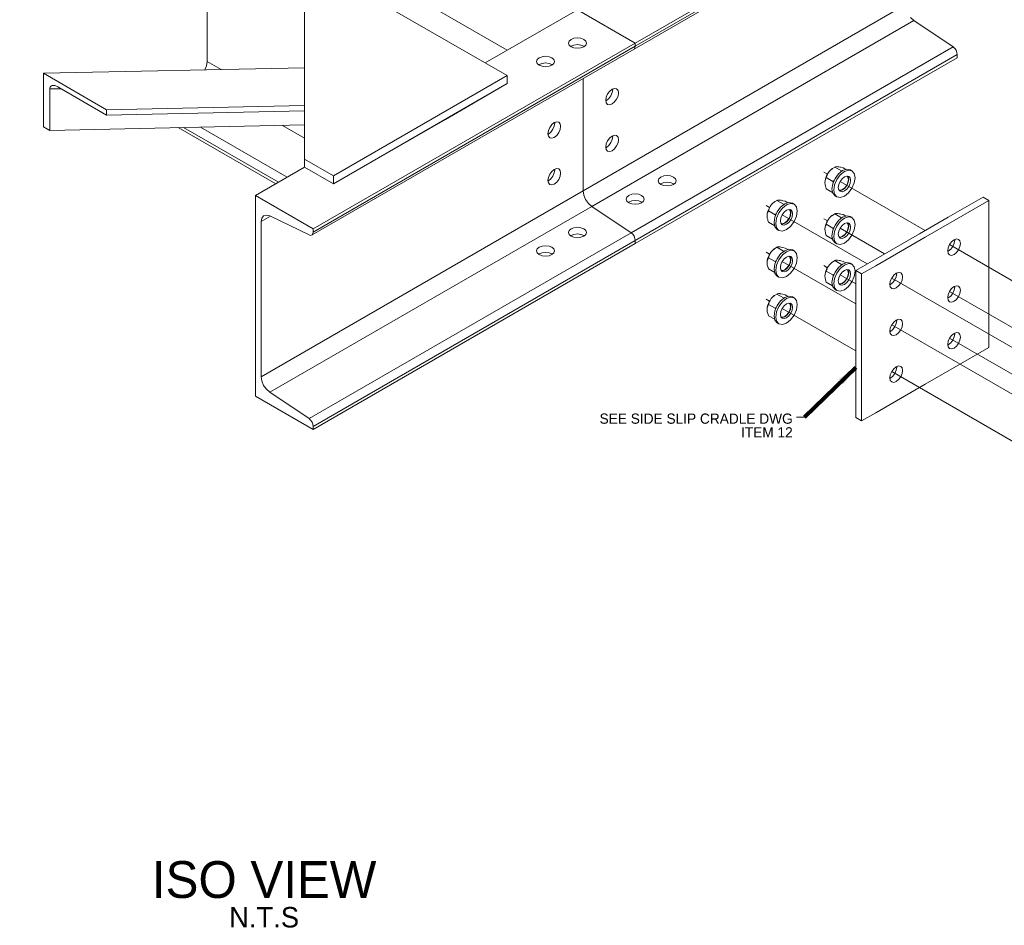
# Model space of a CAD drawing. Header units: millimetres. Extents: x -1413 to 6997, y -739331 to -733391.
# Tile 5 of 47: x 2175 to 3378, y -736002 to -734896. Entities that reach past the tile are written whole.
import ezdxf

# ---------------------------------------------------------------- set-up
doc = ezdxf.new("R2010")
doc.units = ezdxf.units.MM
doc.header["$MEASUREMENT"] = 0
for name, pattern in [('DGN Style 4', [476.125756, 237.914182, -118.957091, 0.297393, -118.957091]), ('DGN Style 5', [208.174909, 89.217818, -118.957091]), ('DGN Style 6', [565.640967, 0.297393, -118.957091, 208.174909, -118.957091, 0.297393, -118.957091])]:
    doc.linetypes.add(name, pattern=pattern)
doc.layers.add('ENG STEEL', color=5, linetype='Continuous', lineweight=0)
doc.layers.add('Side Slip Cradle Stbd', color=7, linetype='Continuous', lineweight=0)
doc.styles.add('Style-ENGINEERING', font='ENGINEERING.shx')
doc.styles.add('Style-ENGINEERING_0', font='ENGINEERING.shx')
doc.dimstyles.new('MetricMM', dxfattribs={"dimtxt": 3, "dimasz": 3, "dimexe": 1.5, "dimexo": 1.5, "dimgap": 1.5, "dimtad": 1, "dimdec": 0, "dimzin": 7, "dimtxsty": 'Style-ENGINEERING_0', "dimcen": 0.09, "dimclrd": 1, "dimclre": 1, "dimclrt": 7, "dimadec": 0, "dimazin": 3, "dimtfac": 1, "dimtdec": 0, "dimtofl": 0, "dimtmove": 0, "dimatfit": 3, "dimfxl": 1, "dimtzin": 7, "dimlwd": -1, "dimlwe": 0, "dimarcsym": 0})

# ---------------------------------------------------------------- blocks, each defined once
blk = doc.blocks.new('*U59')
at = {"color": 1, "linetype": 'DGN Style 4', "lineweight": 0}
for p, q in [((365.63, 1278.74), (369.93, 1276.26)), ((385.32, 1267.37), (489.23, 1207.38)), ((294.92, 1237.92), (299.21, 1235.44)), ((314.61, 1226.55), (418.52, 1166.55)), ((365.63, 1221.59), (369.93, 1219.11)), ((385.32, 1210.22), (439.74, 1178.8)), ((294.92, 1180.76), (299.22, 1178.28)), ((519.09, 1190.14), (720.1, 1074.09)), ((314.61, 1169.39), (404.38, 1117.56)), ((365.63, 1164.43), (369.93, 1161.95)), ((385.32, 1153.06), (404.38, 1142.06)), ((448.38, 1149.32), (666.8, 1023.21)), ((519.09, 1132.99), (680.67, 1039.7)), ((294.92, 1123.61), (299.22, 1121.12)), ((314.61, 1112.24), (404.38, 1060.41)), ((448.38, 1092.16), (648.24, 976.77)), ((519.09, 1075.83), (648.24, 1001.27)), ((448.38, 1035.01), (648.24, 919.62))]:
    blk.add_line(p, q, dxfattribs=at)
at = {"color": 7, "linetype": 'Continuous', "lineweight": 0}
blk.add_line((341.89, 979.47), (331.89, 979.47), dxfattribs=at)
at = {"color": 1, "linetype": 'DGN Style 6', "lineweight": 0}
blk.add_spline([(-101.84, 1997.37), (-300.02, 2340.61), (-550.42, 2295.62), (-905.48, 2406.73), (-1276.44, 2470.14), (-1608.31, 2096.79), (-1372.14, 1811.15), (-1123.01, 1398.13)], degree=3, dxfattribs=at)
at = {"layer": 'ENG STEEL', "color": 252, "linetype": 'Continuous', "lineweight": 0}
for p, q in [((369.29, 1275.21), (369.28, 1275.2)), ((372, 1279.4), (370.46, 1277.13)), ((372.67, 1280.19), (372, 1279.4)), ((372, 1279.4), (372, 1279.4)), ((386.86, 1280.17), (378.72, 1284.87)), ((380.73, 1285.37), (382.27, 1285.33)), ((388.99, 1283.95), (386.15, 1284.66)), ((386.86, 1280.17), (386.49, 1279.09)), ((387.61, 1279.99), (386.86, 1280.17)), ((388.99, 1283.95), (392.33, 1282.02)), ((395.58, 1281.19), (390.57, 1279.45)), ((395.58, 1281.19), (399.82, 1280.36)), ((367.56, 1270.2), (368.46, 1272.1)), ((368.46, 1272.1), (376.59, 1267.4)), ((376.36, 1264.37), (375.37, 1258.01)), ((378.12, 1268.42), (376.59, 1267.4)), ((376.59, 1267.4), (377.04, 1265.93)), ((395.32, 1272.75), (395.31, 1272.81)), ((367.57, 1261.46), (367.77, 1260.57)), ((367.77, 1260.57), (368.46, 1258.41)), ((368.46, 1258.41), (376.14, 1253.97)), ((385.32, 1255.25), (387.73, 1254.78)), ((385.49, 1256.03), (385.61, 1256)), ((303.22, 1240.62), (301.29, 1238.58)), ((304.62, 1241.9), (304.62, 1241.9)), ((316.15, 1239.35), (308.01, 1244.04)), ((310.94, 1244.55), (311.56, 1244.5)), ((311.56, 1244.5), (313.49, 1244.24)), ((315.76, 1238.25), (316.15, 1239.35)), ((316.15, 1239.35), (316.89, 1239.16)), ((318.28, 1243.13), (321.62, 1241.2)), ((296.82, 1229.26), (296.37, 1227.65)), ((296.82, 1229.26), (296.85, 1229.38)), ((297.75, 1231.27), (296.85, 1229.38)), ((297.75, 1231.27), (298.74, 1234.19)), ((297.75, 1231.27), (305.88, 1226.57)), ((298.58, 1234.38), (298.57, 1234.38)), ((301.29, 1238.58), (301.29, 1238.57)), ((301.29, 1238.58), (301.29, 1238.58)), ((307.39, 1227.56), (305.88, 1226.57)), ((314.85, 1234.58), (319.86, 1238.62)), ((324.6, 1231.98), (323.84, 1232.86)), ((325.16, 1229.03), (324.6, 1231.98)), ((379.71, 1228.08), (378.72, 1227.71)), ((378.72, 1227.71), (386.86, 1223.02)), ((379.71, 1228.08), (379.71, 1228.08)), ((382.27, 1228.17), (384.2, 1227.91)), ((297.06, 1219.74), (297.75, 1217.58)), ((297.75, 1217.58), (305.43, 1213.15)), ((306.33, 1225.11), (305.88, 1226.57)), ((320.58, 1218.46), (320.7, 1218.62)), ((325.11, 1220.49), (322.7, 1217.24)), ((322.99, 1221.71), (323.04, 1221.83)), ((324.6, 1225.42), (324.61, 1225.48)), ((367.48, 1213.4), (369.28, 1218.05)), ((368.46, 1214.94), (376.59, 1210.24)), ((369.51, 1218.05), (369.45, 1217.86)), ((369.51, 1218.05), (370.8, 1220.55)), ((372, 1222.25), (373.93, 1224.29)), ((372, 1222.25), (372.01, 1222.25)), ((375.33, 1225.57), (375.33, 1225.57)), ((386.47, 1221.92), (386.86, 1223.02)), ((387.6, 1222.83), (386.86, 1223.02)), ((388.99, 1226.8), (392.33, 1224.87)), ((367.57, 1212.92), (367.09, 1211.37)), ((367.56, 1204.18), (368.46, 1201.25)), ((367.57, 1212.92), (367.77, 1213.58)), ((378.1, 1211.23), (376.59, 1210.24)), ((377.05, 1208.8), (376.59, 1210.24)), ((385.32, 1210.22), (387.73, 1213.47)), ((393.7, 1205.38), (393.75, 1205.5)), ((395.31, 1209.09), (395.32, 1209.15)), ((368.46, 1201.25), (376.14, 1196.82)), ((376.36, 1195.65), (375.37, 1200.86)), ((383.97, 1199.65), (385.74, 1199.31)), ((388.45, 1200.25), (385.74, 1199.31)), ((395.58, 1196.12), (390.57, 1192.08)), ((301.29, 1181.42), (299.75, 1179.15)), ((301.29, 1181.42), (301.29, 1181.42)), ((305.18, 1185.04), (308.01, 1186.89)), ((305.18, 1185.04), (305.18, 1185.04)), ((308.01, 1186.89), (316.15, 1182.19)), ((311.56, 1187.35), (310.02, 1187.39)), ((315.26, 1186.72), (315.44, 1186.68)), ((315.44, 1186.68), (318.28, 1185.97)), ((316.15, 1182.19), (315.78, 1181.11)), ((316.89, 1182.01), (316.15, 1182.19)), ((318.28, 1185.97), (321.62, 1184.04)), ((296.41, 1170.69), (296.85, 1172.1)), ((297.06, 1172.75), (297.75, 1174.12)), ((297.75, 1174.12), (305.88, 1169.42)), ((298.58, 1177.23), (298.57, 1177.22)), ((307.41, 1170.44), (305.88, 1169.42)), ((305.88, 1169.42), (306.34, 1167.98)), ((325.11, 1175.45), (322.7, 1175.92)), ((324.61, 1174.77), (324.6, 1174.83)), ((325.16, 1171.87), (324.6, 1168.27)), ((372, 1165.09), (373.93, 1167.14)), ((375.33, 1168.41), (375.33, 1168.42)), ((379.71, 1170.92), (378.72, 1170.56)), ((378.72, 1170.56), (386.86, 1165.86)), ((379.71, 1170.92), (379.71, 1170.92)), ((382.27, 1171.02), (384.2, 1170.75)), ((388.99, 1169.64), (392.33, 1167.71)), ((296.82, 1163.52), (296.85, 1163.36)), ((296.85, 1163.36), (297.75, 1160.43)), ((297.75, 1160.43), (305.43, 1155.99)), ((317.74, 1159.42), (320.44, 1161.61)), ((367.57, 1155.77), (367.09, 1154.21)), ((367.48, 1156.25), (369.28, 1160.89)), ((367.57, 1155.77), (367.77, 1156.42)), ((368.46, 1157.79), (376.59, 1153.09)), ((369.51, 1160.89), (369.45, 1160.7)), ((369.51, 1160.89), (370.8, 1163.4)), ((372, 1165.09), (372.01, 1165.09)), ((385.32, 1153.06), (387.73, 1156.31)), ((386.47, 1164.76), (386.86, 1165.86)), ((387.6, 1165.68), (386.86, 1165.86)), ((314.85, 1149.52), (319.86, 1151.26)), ((367.56, 1147.03), (368.46, 1144.1)), ((368.46, 1144.1), (376.14, 1139.66)), ((376.36, 1138.5), (375.37, 1143.7)), ((378.1, 1154.07), (376.59, 1153.09)), ((377.05, 1151.65), (376.59, 1153.09)), ((388.45, 1143.09), (385.74, 1142.15)), ((393.7, 1148.23), (393.75, 1148.35)), ((395.31, 1151.94), (395.32, 1152)), ((383.97, 1142.5), (385.74, 1142.15)), ((395.58, 1138.97), (390.57, 1134.93)), ((298.58, 1120.07), (298.57, 1120.07)), ((301.29, 1124.27), (299.75, 1121.99)), ((301.29, 1124.27), (301.29, 1124.26)), ((305.18, 1127.89), (308.01, 1129.73)), ((305.18, 1127.89), (305.18, 1127.89)), ((308.01, 1129.73), (316.15, 1125.04)), ((311.56, 1130.19), (310.02, 1130.24)), ((315.26, 1129.57), (315.44, 1129.52)), ((315.44, 1129.52), (318.28, 1128.82)), ((316.15, 1125.04), (315.78, 1123.96)), ((316.89, 1124.86), (316.15, 1125.04)), ((318.28, 1128.82), (321.62, 1126.89)), ((325.11, 1118.3), (322.7, 1118.77)), ((296.41, 1113.53), (296.85, 1114.94)), ((297.06, 1115.6), (297.75, 1116.96)), ((297.75, 1116.96), (305.88, 1112.27)), ((307.41, 1113.29), (305.88, 1112.27)), ((305.88, 1112.27), (306.34, 1110.82)), ((324.61, 1117.62), (324.6, 1117.67)), ((325.16, 1114.72), (324.6, 1111.11)), ((296.82, 1106.36), (296.85, 1106.2)), ((296.85, 1106.2), (297.75, 1103.27)), ((297.75, 1103.27), (305.43, 1098.84)), ((317.74, 1102.27), (320.44, 1104.45)), ((314.85, 1092.36), (319.86, 1094.1))]:
    blk.add_line(p, q, dxfattribs=at)
at = {"layer": 'ENG STEEL', "color": 252, "linetype": 'Continuous', "lineweight": 0, "flags": 128}
for points in [[(367.57, 1261.46), (367.09, 1263.56), (366.87, 1265.93), (366.87, 1266.17), (367.02, 1268.15), (367.48, 1270.55), (369.28, 1275.2), (370.46, 1277.13)], [(370.46, 1277.13), (369.79, 1275.82), (369.48, 1274.96), (368.46, 1272.1)], [(376.22, 1283.24), (375.33, 1282.73), (373.42, 1280.97), (372.67, 1280.19)], [(375.89, 1283.02), (375.7, 1282.9), (373.42, 1280.97)], [(376.36, 1264.37), (379.2, 1270.91), (383.44, 1276.63), (388.45, 1280.67), (393.46, 1282.41), (397.7, 1281.59), (399.82, 1280.36), (402.66, 1277.1), (403.65, 1271.89), (402.66, 1265.54), (399.82, 1259), (395.58, 1253.28), (390.57, 1249.24), (385.56, 1247.5), (381.32, 1248.32), (379.2, 1249.54), (376.36, 1252.81), (375.37, 1258.01)], [(380.73, 1285.37), (380.05, 1285.3), (379.74, 1285.2), (378.72, 1284.87), (375.89, 1283.02), (375.89, 1283.02)], [(381.32, 1248.32), (378.48, 1251.58), (377.49, 1256.79), (378.48, 1263.14), (381.32, 1269.68), (385.56, 1275.41), (390.57, 1279.45)], [(386.15, 1284.66), (385.97, 1284.7), (383.69, 1285.15), (382.94, 1285.25), (382.27, 1285.33)], [(367.02, 1268.15), (367.53, 1270.08), (367.56, 1270.2)], [(395.82, 1273.43), (395.82, 1273.43), (393.41, 1273.9), (390.57, 1272.91), (387.73, 1270.62), (385.32, 1267.37), (383.71, 1263.66), (383.15, 1260.05), (383.71, 1257.1), (385.32, 1255.25), (385.32, 1255.25)], [(383.97, 1256.8), (385.74, 1256.46), (388.45, 1257.4), (391.15, 1259.58), (393.45, 1262.68), (394.98, 1266.21), (395.52, 1269.65), (394.98, 1272.46), (393.8, 1273.83)], [(384.47, 1256.23), (385.61, 1256), (388.45, 1256.99), (391.29, 1259.29), (393.7, 1262.53), (395.31, 1266.25), (395.87, 1269.85), (395.31, 1272.81), (394.55, 1273.68)], [(395.82, 1273.43), (397.43, 1271.58), (397.99, 1268.63), (397.43, 1265.02), (395.82, 1261.31), (393.41, 1258.06), (390.57, 1255.77), (387.73, 1254.78)], [(303.22, 1240.62), (304.62, 1241.9), (306.01, 1242.71)], [(303.22, 1240.62), (304.41, 1241.63), (305.25, 1242.19)], [(308.49, 1208.72), (305.65, 1211.98), (304.66, 1217.19), (305.65, 1223.54), (308.49, 1230.08), (312.73, 1235.81), (317.74, 1239.85), (322.74, 1241.59), (326.99, 1240.76), (329.11, 1239.54), (331.95, 1236.27), (332.94, 1231.07), (331.95, 1224.71), (329.11, 1218.18), (324.87, 1212.45), (319.86, 1208.41), (314.85, 1206.67), (310.61, 1207.49), (308.49, 1208.72)], [(309, 1244.41), (309, 1244.41), (308.01, 1244.04), (305.25, 1242.19), (305.25, 1242.19)], [(309, 1244.41), (309, 1244.41), (309.07, 1244.43), (310.36, 1244.56), (310.94, 1244.55)], [(318.28, 1243.13), (315.51, 1243.8), (314.68, 1244), (313.49, 1244.24)], [(319.86, 1238.62), (324.87, 1240.36), (329.11, 1239.54)], [(297.06, 1219.74), (296.85, 1220.64), (296.41, 1222.56), (296.16, 1225.11), (296.16, 1225.35), (296.37, 1227.65), (296.77, 1229.73), (298.57, 1234.38), (300.09, 1236.88), (300.67, 1237.76), (301.29, 1238.58)], [(300.09, 1236.88), (298.8, 1234.38), (298.74, 1234.19)], [(310.61, 1207.49), (307.77, 1210.76), (306.78, 1215.96), (307.77, 1222.32), (310.61, 1228.86), (314.85, 1234.58)], [(325.11, 1232.61), (325.11, 1232.61), (322.7, 1233.08), (319.86, 1232.09), (317.02, 1229.8), (314.61, 1226.55), (313, 1222.84), (312.43, 1219.23), (313, 1216.28), (314.61, 1214.42), (314.61, 1214.42)], [(313.26, 1215.98), (315.03, 1215.64), (317.74, 1216.58), (320.44, 1218.76), (322.74, 1221.85), (324.27, 1225.39), (324.81, 1228.82), (324.27, 1231.64), (323.08, 1233)], [(313.76, 1215.4), (314.9, 1215.18), (317.74, 1216.17), (320.58, 1218.46), (322.99, 1221.71), (324.6, 1225.42), (325.16, 1229.03)], [(325.11, 1232.61), (326.72, 1230.76), (327.28, 1227.8), (326.72, 1224.2), (325.11, 1220.49)], [(378.72, 1227.71), (375.96, 1225.86), (375.96, 1225.86)], [(379.71, 1228.08), (379.71, 1228.08), (379.78, 1228.1), (381.07, 1228.23), (381.65, 1228.22), (382.27, 1228.17)], [(388.99, 1226.8), (386.22, 1227.47), (385.39, 1227.67), (384.2, 1227.91)], [(322.7, 1217.24), (319.86, 1214.94), (317.02, 1213.96), (314.61, 1214.42)], [(369.45, 1217.86), (368.46, 1214.94), (367.77, 1213.58)], [(369.28, 1218.05), (370.8, 1220.55), (371.38, 1221.43), (372, 1222.25)], [(373.93, 1224.29), (375.33, 1225.57), (376.72, 1226.38)], [(375.96, 1225.86), (375.12, 1225.3), (373.93, 1224.29)], [(375.37, 1200.86), (376.36, 1207.21), (379.2, 1213.75), (383.44, 1219.48), (388.45, 1223.52), (393.46, 1225.26), (397.7, 1224.43), (399.82, 1223.21), (402.66, 1219.94), (403.65, 1214.74), (402.66, 1208.38), (399.82, 1201.85), (395.58, 1196.12)], [(381.32, 1191.16), (378.48, 1194.43), (377.49, 1199.63), (378.48, 1205.99), (381.32, 1212.53), (385.56, 1218.25), (390.57, 1222.29), (395.58, 1224.03), (399.82, 1223.21)], [(384.47, 1199.07), (385.61, 1198.85), (388.45, 1199.84), (391.29, 1202.13), (393.7, 1205.38), (395.31, 1209.09), (395.87, 1212.7), (395.31, 1215.65), (394.55, 1216.53)], [(395.82, 1216.28), (397.43, 1214.43), (397.99, 1211.47), (397.43, 1207.87), (395.82, 1204.16), (393.41, 1200.91), (390.57, 1198.61), (387.73, 1197.63), (385.32, 1198.09)], [(395.82, 1216.28), (395.82, 1216.28), (393.41, 1216.75), (390.57, 1215.76), (387.73, 1213.47)], [(388.45, 1200.25), (391.15, 1202.43), (393.45, 1205.52), (394.98, 1209.06), (395.52, 1212.49), (394.98, 1215.31), (393.8, 1216.67)], [(367.56, 1204.18), (367.53, 1204.34), (367.02, 1206.86), (366.87, 1209.02), (366.87, 1209.25), (367.09, 1211.37), (367.48, 1213.4)], [(385.32, 1210.22), (383.71, 1206.51), (383.15, 1202.9), (383.71, 1199.95), (385.32, 1198.09), (385.32, 1198.09)], [(390.57, 1192.08), (385.56, 1190.34), (381.32, 1191.16), (379.2, 1192.39), (376.36, 1195.65)], [(299.75, 1179.15), (299.08, 1177.84), (298.77, 1176.98), (297.75, 1174.12)], [(298.56, 1177.17), (298.57, 1177.22), (299.75, 1179.15)], [(301.29, 1181.42), (301.96, 1182.21), (302.71, 1182.99), (304.62, 1184.75), (305.51, 1185.26)], [(302.71, 1182.99), (304.99, 1184.92), (305.18, 1185.04)], [(314.85, 1149.52), (310.61, 1150.34), (308.49, 1151.56), (305.65, 1154.83), (304.66, 1160.03), (305.65, 1166.39), (308.49, 1172.93), (312.73, 1178.65), (317.74, 1182.69), (322.74, 1184.43), (326.99, 1183.61), (329.11, 1182.38), (331.95, 1179.12), (332.94, 1173.91), (331.95, 1167.56), (329.11, 1161.02), (324.87, 1155.3), (319.86, 1151.26)], [(310.61, 1150.34), (307.77, 1153.6), (306.78, 1158.81), (307.77, 1165.16), (310.61, 1171.7), (314.85, 1177.43), (319.86, 1181.47), (324.87, 1183.21), (329.11, 1182.38)], [(310.02, 1187.39), (309.34, 1187.33), (309.03, 1187.22), (308.01, 1186.89)], [(311.56, 1187.35), (312.23, 1187.28), (312.98, 1187.17), (315.26, 1186.72)], [(296.82, 1163.52), (296.37, 1165.64), (296.16, 1168.19), (296.16, 1168.43), (296.41, 1170.69), (296.77, 1172.58), (298.57, 1177.22), (297.06, 1172.75), (296.85, 1172.1), (296.86, 1172.1)], [(322.7, 1175.92), (319.86, 1174.93), (317.02, 1172.64), (314.61, 1169.39), (313, 1165.68), (312.43, 1162.07), (313, 1159.12), (314.61, 1157.27), (314.61, 1157.27)], [(313.76, 1158.25), (314.9, 1158.03), (317.74, 1159.01), (320.58, 1161.31), (322.99, 1164.56), (324.6, 1168.27)], [(325.11, 1175.45), (326.72, 1173.6), (327.28, 1170.65), (326.72, 1167.04), (325.11, 1163.33), (322.7, 1160.08), (319.86, 1157.79), (317.02, 1156.8), (314.61, 1157.27)], [(320.44, 1161.61), (322.74, 1164.7), (324.27, 1168.23), (324.81, 1171.67), (324.27, 1174.48), (323.08, 1175.85)], [(325.16, 1171.87), (324.6, 1174.83), (323.84, 1175.7)], [(373.93, 1167.14), (375.33, 1168.42), (376.72, 1169.22)], [(375.96, 1168.71), (375.12, 1168.15), (373.93, 1167.14)], [(375.37, 1143.7), (376.36, 1150.06), (379.2, 1156.6), (383.44, 1162.32), (388.45, 1166.36), (393.46, 1168.1), (397.7, 1167.28), (399.82, 1166.05), (402.66, 1162.79), (403.65, 1157.58), (402.66, 1151.23), (399.82, 1144.69), (395.58, 1138.97)], [(378.72, 1170.56), (375.96, 1168.71), (375.96, 1168.71)], [(381.32, 1134.01), (378.48, 1137.27), (377.49, 1142.48), (378.48, 1148.83), (381.32, 1155.37), (385.56, 1161.1), (390.57, 1165.14), (395.58, 1166.88), (399.82, 1166.05)], [(379.71, 1170.92), (379.71, 1170.92), (379.78, 1170.95), (381.07, 1171.07), (381.65, 1171.06), (382.27, 1171.02)], [(388.99, 1169.64), (386.22, 1170.32), (385.39, 1170.52), (384.2, 1170.75)], [(313.26, 1158.83), (315.03, 1158.48), (317.74, 1159.42)], [(367.56, 1147.03), (367.53, 1147.19), (367.02, 1149.7), (366.87, 1151.86), (366.87, 1152.1), (367.09, 1154.21), (367.48, 1156.25)], [(369.45, 1160.7), (368.46, 1157.79), (367.77, 1156.42)], [(369.28, 1160.89), (370.8, 1163.4), (371.38, 1164.27), (372, 1165.09)], [(384.47, 1141.92), (385.61, 1141.7), (388.45, 1142.68), (391.29, 1144.98), (393.7, 1148.23), (395.31, 1151.94), (395.87, 1155.54), (395.31, 1158.5), (394.55, 1159.37)], [(395.82, 1159.12), (397.43, 1157.27), (397.99, 1154.32), (397.43, 1150.71), (395.82, 1147), (393.41, 1143.75), (390.57, 1141.46), (387.73, 1140.47), (385.32, 1140.94)], [(395.82, 1159.12), (395.82, 1159.12), (393.41, 1159.59), (390.57, 1158.6), (387.73, 1156.31)], [(388.45, 1143.09), (391.15, 1145.28), (393.45, 1148.37), (394.98, 1151.9), (395.52, 1155.34), (394.98, 1158.15), (393.8, 1159.52)], [(385.32, 1153.06), (383.71, 1149.35), (383.15, 1145.74), (383.71, 1142.79), (385.32, 1140.94), (385.32, 1140.94)], [(390.57, 1134.93), (385.56, 1133.19), (381.32, 1134.01), (379.2, 1135.23), (376.36, 1138.5)], [(296.82, 1106.36), (296.37, 1108.48), (296.16, 1111.04), (296.16, 1111.27), (296.41, 1113.53), (296.77, 1115.42), (298.57, 1120.07), (297.06, 1115.6), (296.85, 1114.94), (296.86, 1114.95)], [(299.75, 1121.99), (299.08, 1120.69), (298.77, 1119.82), (297.75, 1116.96)], [(298.56, 1120.02), (298.57, 1120.07), (299.75, 1121.99)], [(301.29, 1124.27), (301.96, 1125.05), (302.71, 1125.83), (304.62, 1127.59), (305.51, 1128.11)], [(302.71, 1125.83), (304.99, 1127.77), (305.18, 1127.89)], [(314.85, 1092.36), (310.61, 1093.19), (308.49, 1094.41), (305.65, 1097.67), (304.66, 1102.88), (305.65, 1109.23), (308.49, 1115.77), (312.73, 1121.5), (317.74, 1125.54), (322.74, 1127.28), (326.99, 1126.45), (329.11, 1125.23), (331.95, 1121.96), (332.94, 1116.76), (331.95, 1110.4), (329.11, 1103.87), (324.87, 1098.14), (319.86, 1094.1)], [(310.61, 1093.19), (307.77, 1096.45), (306.78, 1101.65), (307.77, 1108.01), (310.61, 1114.55), (314.85, 1120.27), (319.86, 1124.31), (324.87, 1126.05), (329.11, 1125.23)], [(310.02, 1130.24), (309.34, 1130.17), (309.03, 1130.07), (308.01, 1129.73)], [(311.56, 1130.19), (312.23, 1130.12), (312.98, 1130.01), (315.26, 1129.57)], [(322.7, 1118.77), (319.86, 1117.78), (317.02, 1115.49), (314.61, 1112.24), (313, 1108.53), (312.43, 1104.92), (313, 1101.97), (314.61, 1100.11), (314.61, 1100.11)], [(320.44, 1104.45), (322.74, 1107.54), (324.27, 1111.08), (324.81, 1114.51), (324.27, 1117.33), (323.08, 1118.69)], [(313.76, 1101.09), (314.9, 1100.87), (317.74, 1101.86), (320.58, 1104.15), (322.99, 1107.4), (324.6, 1111.11)], [(325.11, 1118.3), (326.72, 1116.45), (327.28, 1113.49), (326.72, 1109.89), (325.11, 1106.18), (322.7, 1102.93), (319.86, 1100.63), (317.02, 1099.65), (314.61, 1100.11)], [(325.16, 1114.72), (324.6, 1117.67), (323.84, 1118.55)], [(313.26, 1101.67), (315.03, 1101.33), (317.74, 1102.27)]]:
    blk.add_lwpolyline(points, dxfattribs=at)
at = {"layer": 'Side Slip Cradle Stbd', "color": 7, "linetype": 'Continuous', "lineweight": 0}
for p, q in [((528.48, 1663.41), (135.13, 1436.31)), ((528.48, 1659.64), (135.13, 1432.54)), ((-21.29, 1427.65), (-380.8, 1635.21)), ((-387.87, 1551.18), (-387.87, 1413.92)), ((-48.16, 1412.14), (185.49, 1547.04)), ((71.5, 1255.84), (464.84, 1482.94)), ((64.42, 1477.14), (135.13, 1436.31)), ((475.26, 1463.91), (471.21, 1467.52)), ((81.91, 1236.81), (475.26, 1463.91)), ((523.28, 1431.75), (475.26, 1463.91)), ((135.13, 1436.31), (-258.21, 1209.21)), ((135.13, 1432.54), (-258.21, 1205.44)), ((74.59, 1433.88), (72.2, 1431.82)), ((129.93, 1204.65), (523.28, 1431.75)), ((134.75, 1430.39), (135.13, 1432.54)), ((135.13, 1432.54), (135.13, 1436.31)), ((135.13, 1436.31), (135.13, 1432.54)), ((135.13, 1195.13), (528.48, 1422.23)), ((528.48, 1422.23), (528.09, 1424.84)), ((528.48, 1422.23), (528.48, 1418.46)), ((-370.91, 1404.12), (-387.87, 1413.92)), ((33.31, 1418.35), (35.7, 1416.29)), ((35.7, 1416.29), (36.53, 1413.86)), ((528.48, 1418.46), (135.13, 1191.36)), ((-268.78, 1406.3), (-587.81, 1399.5)), ((-587.81, 1399.5), (-510.6, 1354.93)), ((-587.81, 1334.18), (-587.81, 1399.5)), ((-21.29, 1396.62), (-21.29, 1386.83)), ((71.5, 1255.84), (71.5, 1393.1)), ((71.5, 1393.1), (71.5, 1255.84)), ((-580.09, 1380.35), (-579.98, 1381.49)), ((-566.45, 1380.64), (-580.09, 1380.35)), ((-580.09, 1329.73), (-580.09, 1380.35)), ((-510.6, 1348.4), (-570.44, 1382.94)), ((99.66, 1370.28), (101.35, 1374.17)), ((-268.78, 1360.08), (-510.6, 1354.93)), ((99.78, 1366.09), (99.19, 1365.89)), ((99.78, 1366.09), (99.19, 1365.89)), ((-510.6, 1354.93), (-510.6, 1348.4)), ((-268.78, 1353.55), (-510.6, 1348.4)), ((-268.78, 1336.36), (-580.09, 1329.73)), ((-268.78, 1320.11), (-295.91, 1335.78)), ((-587.81, 1334.18), (-580.09, 1329.73)), ((-304.13, 1264.35), (-423.16, 1333.07)), ((-416.86, 1333.2), (-300.87, 1266.24)), ((-290.02, 1272.5), (-395.94, 1333.65)), ((29.07, 1325.27), (28.48, 1325.06)), ((30.64, 1320.64), (33.16, 1320.15)), ((33.16, 1320.15), (36.14, 1321.19)), ((99.78, 1308.94), (99.19, 1308.73)), ((101.35, 1304.31), (103.87, 1303.82)), ((103.87, 1303.82), (106.85, 1304.86)), ((-268.78, 1284.76), (-328.92, 1250.04)), ((36.25, 1277.81), (34.57, 1273.92)), ((43.92, 1277.5), (43.33, 1273.72)), ((29.07, 1268.11), (28.48, 1267.91)), ((185.03, 1268.2), (184.19, 1265.77)), ((-321.85, 1028.74), (71.5, 1255.84)), ((72.27, 1250.63), (71.5, 1255.84)), ((-328.92, 1250.04), (-258.21, 1209.21)), ((-328.92, 1250.04), (-328.92, 1005.09)), ((139.34, 1239.88), (135.13, 1239.4)), ((-311.44, 1009.71), (81.91, 1236.81)), ((81.91, 1236.81), (129.93, 1204.65)), ((-310.5, 1224.77), (-321.85, 1218.22)), ((-321.85, 1218.22), (-321.85, 1028.74)), ((-311.44, 1225.23), (-315.49, 1226.29)), ((-263.42, 1201.94), (-311.44, 1225.23)), ((129.93, 1204.65), (112.71, 1216.18)), ((-263.42, 977.55), (129.93, 1204.65)), ((-258.6, 1203.29), (-259.71, 1201.88)), ((-258.21, 1205.44), (-258.6, 1203.29)), ((-258.21, 1209.21), (-258.21, 1205.44)), ((131.95, 1202.85), (129.93, 1204.65)), ((-258.21, 968.03), (135.13, 1195.13)), ((135.13, 1191.36), (-258.21, 964.26)), ((56.65, 1200.43), (60.21, 1199.06)), ((134.75, 1197.74), (135.13, 1195.13)), ((135.13, 1195.13), (135.13, 1191.36)), ((135.13, 1191.36), (135.13, 1195.13)), ((33.31, 1177.97), (29.74, 1176.59)), ((-321.85, 1028.74), (-321.08, 1023.53)), ((-328.92, 1005.09), (-258.21, 964.26)), ((-311.44, 1009.71), (-263.42, 977.55)), ((-263.42, 977.55), (-261.4, 975.75)), ((-258.21, 964.26), (-258.21, 968.03))]:
    blk.add_line(p, q, dxfattribs=at)
at = {"layer": 'Side Slip Cradle Stbd', "color": 30, "linetype": 'Continuous', "lineweight": 0}
for p, q in [((-268.78, 1294.56), (-268.78, 1284.76)), ((-233.42, 1274.15), (-233.42, 1264.35))]:
    blk.add_line(p, q, dxfattribs=at)
at = {"layer": 'Side Slip Cradle Stbd', "color": 3, "linetype": 'Continuous', "lineweight": 0}
for p, q in [((567.02, 1244.12), (524.59, 1219.62)), ((559.95, 1248.2), (567.02, 1244.12)), ((567.02, 1182.88), (567.02, 1244.12)), ((524.59, 1219.62), (489.23, 1199.21)), ((404.38, 1158.39), (421.71, 1168.39)), ((521.61, 1176.95), (519.09, 1177.44)), ((404.38, 1158.39), (411.45, 1154.3)), ((404.38, 1146.55), (404.38, 1158.39)), ((453.88, 1155.12), (450.9, 1152.72)), ((521.61, 1119.79), (519.09, 1120.28)), ((524.59, 1120.83), (521.61, 1119.79)), ((450.9, 1078.97), (448.38, 1079.46)), ((519.09, 1063.13), (517.4, 1065.07)), ((461.07, 1032.54), (459.38, 1028.66)), ((411.45, 986.51), (411.45, 974.68)), ((411.45, 974.68), (404.38, 978.76)), ((411.45, 974.68), (428.78, 984.68))]:
    blk.add_line(p, q, dxfattribs=at)
at = {"layer": 'Side Slip Cradle Stbd', "color": 7, "linetype": 'Continuous', "lineweight": 0, "flags": 128}
for points in [[(528.48, 1659.64), (528.09, 1657.49), (526.98, 1656.08), (133.63, 1428.98), (133.63, 1428.98)], [(53.42, 1436.31), (54.26, 1438.74), (56.65, 1440.8), (60.21, 1442.18), (64.42, 1442.66), (68.63, 1442.18), (72.2, 1440.8), (74.59, 1438.74), (75.42, 1436.31)], [(53.42, 1436.31), (53.42, 1436.31), (54.26, 1433.88), (56.65, 1431.82), (60.21, 1430.44), (64.42, 1429.96), (68.63, 1430.44), (72.2, 1431.82)], [(72.67, 1432.23), (72.2, 1432.64), (68.63, 1434.01), (64.42, 1434.5), (60.21, 1434.01), (56.65, 1432.64), (56.17, 1432.23)], [(56.17, 1432.23), (56.65, 1432.64), (60.21, 1434.01), (64.42, 1434.5), (68.63, 1434.01), (72.2, 1432.64), (72.67, 1432.23)], [(74.59, 1433.88), (75.42, 1436.31), (75.42, 1436.31)], [(135.13, 1432.54), (134.75, 1430.39), (133.63, 1428.98)], [(528.09, 1424.84), (526.98, 1427.53), (525.3, 1429.95), (523.28, 1431.75)], [(-263.42, 1201.94), (-261.4, 1201.41), (-259.71, 1201.88), (133.63, 1428.98), (134.75, 1430.39)], [(14.53, 1413.86), (15.37, 1416.29), (17.76, 1418.35), (21.32, 1419.73), (25.53, 1420.21), (29.74, 1419.73), (33.31, 1418.35)], [(-387.87, 1413.92), (-388.65, 1408.71), (-390.71, 1403.7)], [(14.53, 1413.86), (14.53, 1413.86), (15.37, 1411.43), (17.76, 1409.37), (21.32, 1407.99), (25.53, 1407.51), (29.74, 1407.99), (33.31, 1409.37), (35.7, 1411.43), (36.53, 1413.86), (36.53, 1413.86)], [(33.78, 1409.78), (33.31, 1410.18), (29.74, 1411.56), (25.53, 1412.04), (21.32, 1411.56), (17.76, 1410.18), (17.28, 1409.78)], [(17.28, 1409.78), (17.76, 1410.18), (21.32, 1411.56), (25.53, 1412.04), (29.74, 1411.56), (33.31, 1410.18), (33.78, 1409.78)], [(-268.78, 1406.3), (-268.78, 1406.3), (-268.78, 1394.97), (-268.78, 1360.08)], [(-579.98, 1381.49), (-579.66, 1382.52), (-579.33, 1383.02), (-579.07, 1383.42), (-578.14, 1384.14), (-577.23, 1384.45), (-576.8, 1384.59)], [(-570.44, 1382.94), (-572.65, 1384), (-574.11, 1384.38), (-574.96, 1384.6), (-576.8, 1384.59), (-576.79, 1384.59)], [(-96.89, 1343.17), (-21.29, 1386.83), (-21.29, 1386.83)], [(107.44, 1380.18), (107.56, 1379.57), (106.97, 1375.79), (105.28, 1371.9), (102.76, 1368.5), (99.78, 1366.09)], [(107.44, 1380.18), (107.56, 1379.57), (106.97, 1375.79), (105.28, 1371.9), (102.76, 1368.5), (99.78, 1366.09)], [(101.35, 1374.17), (103.87, 1377.57), (106.85, 1379.97), (109.83, 1381.01), (112.35, 1380.52), (112.35, 1380.52)], [(112.35, 1380.52), (114.04, 1378.58), (114.63, 1375.48), (114.04, 1371.7), (112.35, 1367.82), (109.83, 1364.41), (106.85, 1362.01), (103.87, 1360.98), (101.35, 1361.47)], [(101.35, 1361.47), (101.35, 1361.47), (99.66, 1363.41), (99.07, 1366.5), (99.66, 1370.28)], [(-268.78, 1284.76), (-233.42, 1264.35), (-96.89, 1343.17)], [(30.64, 1320.64), (30.64, 1320.64), (28.95, 1322.58), (28.36, 1325.68), (28.95, 1329.46), (30.64, 1333.34), (33.16, 1336.75), (36.14, 1339.15), (39.12, 1340.18), (41.64, 1339.69), (41.64, 1339.69)], [(36.73, 1339.35), (36.85, 1338.74), (36.25, 1334.96), (34.57, 1331.07), (32.05, 1327.67), (29.07, 1325.27), (28.48, 1325.06)], [(36.73, 1339.35), (36.85, 1338.74), (36.25, 1334.96), (34.57, 1331.07), (32.05, 1327.67), (29.07, 1325.27)], [(36.14, 1321.19), (39.12, 1323.59), (41.64, 1326.99), (43.33, 1330.88), (43.92, 1334.66), (43.33, 1337.75), (41.64, 1339.69)], [(101.35, 1304.31), (101.35, 1304.31), (99.66, 1306.25), (99.07, 1309.35), (99.66, 1313.13), (101.35, 1317.01), (103.87, 1320.42), (106.85, 1322.82), (109.83, 1323.85), (112.35, 1323.36), (112.35, 1323.36)], [(106.85, 1304.86), (109.83, 1307.26), (112.35, 1310.66), (114.04, 1314.55), (114.63, 1318.33), (114.04, 1321.42), (112.35, 1323.36)], [(107.44, 1323.02), (107.56, 1322.41), (106.97, 1318.63), (105.28, 1314.74), (102.76, 1311.34), (99.78, 1308.94), (99.19, 1308.73)], [(107.44, 1323.02), (107.56, 1322.41), (106.97, 1318.63), (105.28, 1314.74), (102.76, 1311.34), (99.78, 1308.94)], [(30.64, 1263.49), (30.64, 1263.49), (28.95, 1265.43), (28.36, 1268.52), (28.95, 1272.3), (30.64, 1276.19), (33.16, 1279.59), (36.14, 1281.99), (39.12, 1283.03), (41.64, 1282.54), (41.64, 1282.54)], [(36.73, 1282.2), (36.85, 1281.59), (36.25, 1277.81), (34.57, 1273.92), (32.05, 1270.52), (29.07, 1268.11)], [(36.73, 1282.2), (36.85, 1281.59), (36.25, 1277.81)], [(41.64, 1282.54), (43.33, 1280.6), (43.92, 1277.5)], [(34.57, 1273.92), (32.05, 1270.52), (29.07, 1268.11), (28.48, 1267.91)], [(43.33, 1273.72), (41.64, 1269.84), (39.12, 1266.43), (36.14, 1264.03), (33.16, 1263), (30.64, 1263.49)], [(163.03, 1268.2), (163.86, 1270.63), (166.25, 1272.69), (169.82, 1274.07), (174.03, 1274.55), (178.24, 1274.07), (181.8, 1272.69), (184.19, 1270.63), (185.03, 1268.2)], [(184.19, 1265.77), (181.8, 1263.71), (178.24, 1262.33), (174.03, 1261.85), (169.82, 1262.33), (166.25, 1263.71), (163.86, 1265.77), (163.03, 1268.2), (163.03, 1268.2)], [(165.77, 1264.12), (166.25, 1264.53), (169.82, 1265.9), (174.03, 1266.39), (178.24, 1265.9), (181.8, 1264.53), (182.28, 1264.12)], [(182.28, 1264.12), (181.8, 1264.53), (178.24, 1265.9), (174.03, 1266.39), (169.82, 1265.9), (166.25, 1264.53), (165.77, 1264.12)], [(71.5, 1255.84), (72.27, 1250.63), (74.5, 1245.25), (75.56, 1243.72)], [(124.13, 1245.75), (124.97, 1248.18), (127.36, 1250.24), (130.93, 1251.62), (135.13, 1252.1), (139.34, 1251.62), (142.91, 1250.24), (145.3, 1248.18), (146.13, 1245.75)], [(75.56, 1243.72), (74.5, 1245.25), (72.27, 1250.63)], [(72.27, 1250.63), (74.5, 1245.25), (77.86, 1240.42), (81.91, 1236.81)], [(135.13, 1239.4), (130.93, 1239.88), (127.36, 1241.26), (124.97, 1243.32), (124.13, 1245.75), (124.13, 1245.75)], [(126.88, 1241.67), (127.36, 1242.07), (130.93, 1243.45), (135.13, 1243.93), (139.34, 1243.45), (142.91, 1242.07), (143.39, 1241.67)], [(143.39, 1241.67), (142.91, 1242.07), (139.34, 1243.45), (135.13, 1243.93), (130.93, 1243.45), (127.36, 1242.07), (126.88, 1241.67)], [(146.13, 1245.75), (146.13, 1245.75), (145.3, 1243.32), (142.91, 1241.26), (139.34, 1239.88)], [(-318.85, 1225.35), (-321.08, 1222.53), (-321.85, 1218.22)], [(-315.49, 1226.29), (-318.85, 1225.35), (-318.85, 1225.35)], [(75.42, 1204.92), (74.59, 1207.35), (72.2, 1209.41), (68.63, 1210.79), (64.42, 1211.27), (60.21, 1210.79), (56.65, 1209.41), (54.26, 1207.35), (53.42, 1204.92)], [(53.42, 1204.92), (53.42, 1204.92), (54.26, 1202.49), (56.65, 1200.43)], [(72.67, 1200.84), (72.2, 1201.25), (68.63, 1202.63), (64.42, 1203.11), (60.21, 1202.63), (56.65, 1201.25), (56.17, 1200.84)], [(72.67, 1200.84), (72.2, 1201.25), (68.63, 1202.63), (64.42, 1203.11), (60.21, 1202.63), (56.65, 1201.25), (56.17, 1200.84)], [(60.21, 1199.06), (64.42, 1198.57), (68.63, 1199.06), (72.2, 1200.43), (74.59, 1202.49), (75.42, 1204.92), (75.42, 1204.92)], [(129.93, 1204.65), (131.95, 1202.85), (133.63, 1200.43), (134.75, 1197.74)], [(135.13, 1195.13), (134.75, 1197.74), (133.63, 1200.43), (131.95, 1202.85)], [(14.53, 1182.46), (15.37, 1184.89), (17.75, 1186.95), (21.32, 1188.32), (25.53, 1188.81), (29.74, 1188.32), (33.31, 1186.95), (35.69, 1184.89), (36.53, 1182.46)], [(29.74, 1176.59), (25.53, 1176.11), (21.32, 1176.59), (17.75, 1177.97), (15.37, 1180.03), (14.53, 1182.46), (14.53, 1182.46)], [(33.78, 1178.37), (33.31, 1178.78), (29.74, 1180.16), (25.53, 1180.64), (21.32, 1180.16), (17.75, 1178.78), (17.28, 1178.37)], [(17.28, 1178.37), (17.75, 1178.78), (21.32, 1180.16), (25.53, 1180.64), (29.74, 1180.16), (33.31, 1178.78), (33.78, 1178.37)], [(36.53, 1182.46), (36.53, 1182.46), (35.69, 1180.03), (33.31, 1177.97)], [(-321.08, 1023.53), (-318.85, 1018.15), (-315.49, 1013.32), (-311.44, 1009.71)], [(-261.4, 975.75), (-259.71, 973.33), (-258.6, 970.64), (-258.21, 968.03)]]:
    blk.add_lwpolyline(points, dxfattribs=at)
at = {"layer": 'Side Slip Cradle Stbd', "color": 30, "linetype": 'Continuous', "lineweight": 0, "flags": 128}
for points in [[(-233.42, 1274.15), (-21.29, 1396.62), (-233.42, 1519.1), (-268.78, 1498.69), (-268.78, 1294.56), (-233.42, 1274.15)], [(-268.78, 1488.89), (-268.78, 1488.89), (-268.78, 1284.76), (-233.42, 1264.35)], [(-233.42, 1264.35), (-21.29, 1386.83), (-21.29, 1386.83)]]:
    blk.add_lwpolyline(points, dxfattribs=at)
at = {"layer": 'Side Slip Cradle Stbd', "color": 3, "linetype": 'Continuous', "lineweight": 0, "flags": 128}
for points in [[(421.71, 1168.39), (482.16, 1203.29), (517.52, 1223.71), (559.95, 1248.2)], [(489.23, 1199.21), (428.78, 1164.31), (411.45, 1154.3), (411.45, 1093.07), (411.45, 1035.91), (411.45, 986.51)], [(530.09, 1196.49), (530.09, 1196.49), (527.57, 1196.98), (524.59, 1195.95), (521.61, 1193.54), (519.09, 1190.14), (517.4, 1186.25), (516.81, 1182.47), (517.4, 1179.38), (519.09, 1177.44), (519.09, 1177.44)], [(516.93, 1181.86), (517.52, 1182.07), (520.5, 1184.47), (523.02, 1187.87), (524.7, 1191.76), (525.3, 1195.54), (525.18, 1196.15)], [(530.09, 1196.49), (531.78, 1194.55), (532.37, 1191.46), (531.78, 1187.68), (530.09, 1183.79), (527.57, 1180.39), (524.59, 1177.98), (521.61, 1176.95)], [(428.78, 984.68), (489.23, 1019.58), (524.59, 1040), (567.02, 1064.49), (567.02, 1076.33), (567.02, 1125.73), (567.02, 1182.88)], [(446.22, 1141.04), (446.81, 1141.24), (449.78, 1143.64), (452.31, 1147.05), (453.99, 1150.93), (454.59, 1154.71), (454.47, 1155.33)], [(448.38, 1136.61), (450.9, 1136.12), (453.88, 1137.16), (456.86, 1139.56), (459.38, 1142.96), (461.07, 1146.85), (461.66, 1150.63), (461.07, 1153.73), (459.38, 1155.67)], [(459.38, 1155.67), (459.38, 1155.67), (456.86, 1156.16), (453.88, 1155.12)], [(404.38, 978.76), (404.38, 1040), (404.38, 1097.15), (404.38, 1146.55)], [(450.9, 1152.72), (448.38, 1149.32), (446.69, 1145.43), (446.1, 1141.65), (446.69, 1138.55), (448.38, 1136.61), (448.38, 1136.61)], [(530.09, 1139.34), (530.09, 1139.34), (527.57, 1139.83), (524.59, 1138.79), (521.61, 1136.39), (519.09, 1132.99), (517.4, 1129.1), (516.81, 1125.32), (517.4, 1122.22), (519.09, 1120.28), (519.09, 1120.28)], [(516.93, 1124.71), (517.52, 1124.91), (520.5, 1127.31), (523.02, 1130.72), (524.7, 1134.6), (525.3, 1138.38), (525.18, 1139)], [(530.09, 1139.34), (531.78, 1137.4), (532.37, 1134.3), (531.78, 1130.52), (530.09, 1126.63), (527.57, 1123.23), (524.59, 1120.83)], [(459.38, 1098.51), (459.38, 1098.51), (456.86, 1099), (453.88, 1097.97), (450.9, 1095.56), (448.38, 1092.16), (446.69, 1088.27), (446.1, 1084.49), (446.69, 1081.4), (448.38, 1079.46), (448.38, 1079.46)], [(459.38, 1098.51), (461.07, 1096.57), (461.66, 1093.48), (461.07, 1089.7), (459.38, 1085.81), (456.86, 1082.41), (453.88, 1080), (450.9, 1078.97)], [(452.31, 1089.89), (453.99, 1093.78), (454.59, 1097.56), (454.47, 1098.17)], [(446.22, 1083.88), (446.81, 1084.09), (449.78, 1086.49), (452.31, 1089.89)], [(530.09, 1082.18), (530.09, 1082.18), (527.57, 1082.67), (524.59, 1081.64), (521.61, 1079.23), (519.09, 1075.83), (517.4, 1071.94), (516.81, 1068.16), (517.4, 1065.07)], [(516.93, 1067.55), (517.52, 1067.76), (520.5, 1070.16), (523.02, 1073.56), (524.7, 1077.45), (525.3, 1081.23), (525.18, 1081.84)], [(530.09, 1082.18), (531.78, 1080.24), (532.37, 1077.15), (531.78, 1073.37), (530.09, 1069.48), (527.57, 1066.08), (524.59, 1063.67), (521.61, 1062.64), (519.09, 1063.13)], [(459.38, 1041.36), (459.38, 1041.36), (456.86, 1041.85), (453.88, 1040.81), (450.9, 1038.41), (448.38, 1035.01), (446.69, 1031.12), (446.1, 1027.34), (446.69, 1024.24), (448.38, 1022.3), (448.38, 1022.3)], [(446.22, 1026.73), (446.81, 1026.93), (449.78, 1029.33), (452.31, 1032.74), (453.99, 1036.62), (454.59, 1040.4), (454.47, 1041.02)], [(459.38, 1041.36), (461.07, 1039.42), (461.66, 1036.32), (461.07, 1032.54)], [(459.38, 1028.66), (456.86, 1025.25), (453.88, 1022.85), (450.9, 1021.81), (448.38, 1022.3)]]:
    blk.add_lwpolyline(points, dxfattribs=at)
at = {"color": 7, "linetype": 'DGN Style 5', "lineweight": 0, "char_height": 12.5, "width": 502.5728, "attachment_point": 6, "line_spacing_factor": 0.6, "style": 'Style-ENGINEERING'}
for s, insert in [('SEE SIDE SLIP CRADLE DWG', (327.45, 977.39)), ('ITEM 12', (327.45, 960.74))]:
    blk.add_mtext(s, dxfattribs=dict(at, insert=insert))
at = {"color": 7, "lineweight": 13, "insert": (-318.26, 413.97), "char_height": 45, "width": 2815.7863, "attachment_point": 5, "line_spacing_factor": 0.9, "style": 'Style-ENGINEERING'}
blk.add_mtext('ISO VIEW', dxfattribs=at)
at = {"color": 7, "linetype": 'DGN Style 5', "lineweight": 0, "insert": (-318.26, 368.07), "char_height": 25, "attachment_point": 5, "line_spacing_factor": 0.6, "style": 'Style-ENGINEERING'}
blk.add_mtext('N.T.S', dxfattribs=at)
at = {"color": 1, "linetype": 'Continuous'}
blk.add_leader([(404.38, 1040), (341.89, 979.47)], dimstyle='MetricMM', override={"dimtxt": 25, "dimasz": 25, "dimgap": 12.5, "dimclrd": 0, "dimlwd": 65534}, dxfattribs=at)

msp = doc.modelspace()

# ---------------------------------------------------------------- block references
at = {"layer": 'Side Slip Cradle Stbd', "color": 7, "linetype": 'Continuous', "lineweight": 0}
msp.add_blockref('*U59', (2791.75, -736360.85), dxfattribs=at)

doc.saveas('drawing.dxf')
